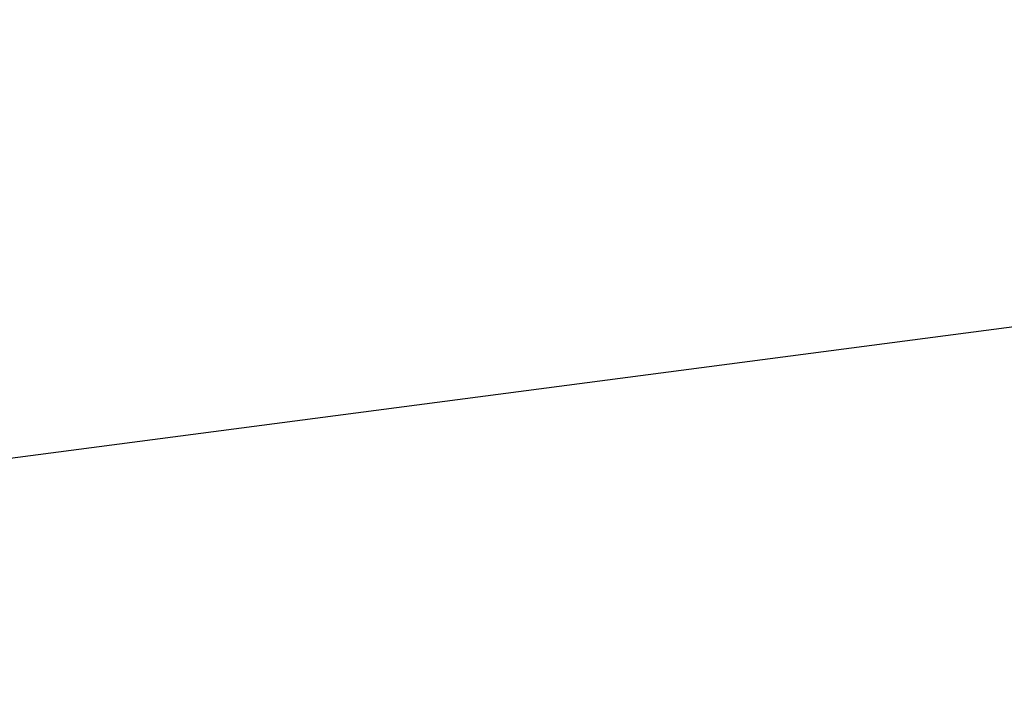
# Model space of a CAD drawing. Extents: x 0 to 363660, y 0 to 4201329.
# Tile 134 of 256: x 360214.8226 to 360214.8875, y 4200495.6146 to 4200495.6587. Entities that reach past the tile are written whole.
import ezdxf

# ---------------------------------------------------------------- set-up
doc = ezdxf.new("R2010")
doc.units = 0
doc.header["$LTSCALE"] = 0.5
doc.header["$MEASUREMENT"] = 0
doc.layers.add('(032) Горизонтали утолщенные', color=32, linetype='Continuous', lineweight=30)

# ---------------------------------------------------------------- blocks, each defined once
blk = doc.blocks.new('gergrgrre')
at = {"layer": '(032) Горизонтали утолщенные', "color": 32}
blk.add_polyline3d([(360221.745167, 4200495.461406, 546), (360220.39, 4200495.589996, 546), (360218.98, 4200495.690002, 546), (360217.57, 4200495.739998, 546), (360216.2, 4200495.730003, 546), (360214.9, 4200495.639999, 546), (360213.68, 4200495.480003, 546), (360212.51, 4200495.25, 546), (360211.4, 4200494.949997, 546), (360210.33, 4200494.580002, 546), (360209.3, 4200494.139999, 546), (360208.29, 4200493.629997, 546), (360207.29, 4200493.059998, 546), (360206.32, 4200492.410004, 546), (360205.37, 4200491.68, 546), (360204.44, 4200490.860001, 546)], dxfattribs=at)
blk.add_polyline3d([(360221.745167, 4200495.461406, 546), (360220.39, 4200495.589996, 546), (360218.98, 4200495.690002, 546), (360217.57, 4200495.739998, 546), (360216.2, 4200495.730003, 546), (360214.9, 4200495.639999, 546), (360213.68, 4200495.480003, 546), (360212.51, 4200495.25, 546), (360211.4, 4200494.949997, 546), (360210.33, 4200494.580002, 546), (360209.3, 4200494.139999, 546), (360208.29, 4200493.629997, 546), (360207.29, 4200493.059998, 546), (360206.32, 4200492.410004, 546), (360205.37, 4200491.68, 546), (360204.44, 4200490.860001, 546)], dxfattribs=at)
blk.add_polyline3d([(360221.745167, 4200495.461406, 546), (360220.39, 4200495.589996, 546), (360218.98, 4200495.690002, 546), (360217.57, 4200495.739998, 546), (360216.2, 4200495.730003, 546), (360214.9, 4200495.639999, 546), (360213.68, 4200495.480003, 546), (360212.51, 4200495.25, 546), (360211.4, 4200494.949997, 546), (360210.33, 4200494.580002, 546), (360209.3, 4200494.139999, 546), (360208.29, 4200493.629997, 546), (360207.29, 4200493.059998, 546), (360206.32, 4200492.410004, 546), (360205.37, 4200491.68, 546), (360204.44, 4200490.860001, 546)], dxfattribs=at)
blk.add_polyline3d([(360221.745167, 4200495.461406, 546), (360220.39, 4200495.589996, 546), (360218.98, 4200495.690002, 546), (360217.57, 4200495.739998, 546), (360216.2, 4200495.730003, 546), (360214.9, 4200495.639999, 546), (360213.68, 4200495.480003, 546), (360212.51, 4200495.25, 546), (360211.4, 4200494.949997, 546), (360210.33, 4200494.580002, 546), (360209.3, 4200494.139999, 546), (360208.29, 4200493.629997, 546), (360207.29, 4200493.059998, 546), (360206.32, 4200492.410004, 546), (360205.37, 4200491.68, 546), (360204.44, 4200490.860001, 546)], dxfattribs=at)
blk.add_polyline3d([(360221.745167, 4200495.461406, 546), (360220.39, 4200495.589996, 546), (360218.98, 4200495.690002, 546), (360217.57, 4200495.739998, 546), (360216.2, 4200495.730003, 546), (360214.9, 4200495.639999, 546), (360213.68, 4200495.480003, 546), (360212.51, 4200495.25, 546), (360211.4, 4200494.949997, 546), (360210.33, 4200494.580002, 546), (360209.3, 4200494.139999, 546), (360208.29, 4200493.629997, 546), (360207.29, 4200493.059998, 546), (360206.32, 4200492.410004, 546), (360205.37, 4200491.68, 546), (360204.44, 4200490.860001, 546)], dxfattribs=at)
blk.add_polyline3d([(360221.745167, 4200495.461406, 546), (360220.39, 4200495.589996, 546), (360218.98, 4200495.690002, 546), (360217.57, 4200495.739998, 546), (360216.2, 4200495.730003, 546), (360214.9, 4200495.639999, 546), (360213.68, 4200495.480003, 546), (360212.51, 4200495.25, 546), (360211.4, 4200494.949997, 546), (360210.33, 4200494.580002, 546), (360209.3, 4200494.139999, 546), (360208.29, 4200493.629997, 546), (360207.29, 4200493.059998, 546), (360206.32, 4200492.410004, 546), (360205.37, 4200491.68, 546), (360204.44, 4200490.860001, 546)], dxfattribs=at)
blk.add_polyline3d([(360221.745167, 4200495.461406, 546), (360220.39, 4200495.589996, 546), (360218.98, 4200495.690002, 546), (360217.57, 4200495.739998, 546), (360216.2, 4200495.730003, 546), (360214.9, 4200495.639999, 546), (360213.68, 4200495.480003, 546), (360212.51, 4200495.25, 546), (360211.4, 4200494.949997, 546), (360210.33, 4200494.580002, 546), (360209.3, 4200494.139999, 546), (360208.29, 4200493.629997, 546), (360207.29, 4200493.059998, 546), (360206.32, 4200492.410004, 546), (360205.37, 4200491.68, 546), (360204.44, 4200490.860001, 546)], dxfattribs=at)
blk.add_polyline3d([(360221.745167, 4200495.461406, 546), (360220.39, 4200495.589996, 546), (360218.98, 4200495.690002, 546), (360217.57, 4200495.739998, 546), (360216.2, 4200495.730003, 546), (360214.9, 4200495.639999, 546), (360213.68, 4200495.480003, 546), (360212.51, 4200495.25, 546), (360211.4, 4200494.949997, 546), (360210.33, 4200494.580002, 546), (360209.3, 4200494.139999, 546), (360208.29, 4200493.629997, 546), (360207.29, 4200493.059998, 546), (360206.32, 4200492.410004, 546), (360205.37, 4200491.68, 546), (360204.44, 4200490.860001, 546)], dxfattribs=at)
blk.add_polyline3d([(360221.745167, 4200495.461406, 546), (360220.39, 4200495.589996, 546), (360218.98, 4200495.690002, 546), (360217.57, 4200495.739998, 546), (360216.2, 4200495.730003, 546), (360214.9, 4200495.639999, 546), (360213.68, 4200495.480003, 546), (360212.51, 4200495.25, 546), (360211.4, 4200494.949997, 546), (360210.33, 4200494.580002, 546), (360209.3, 4200494.139999, 546), (360208.29, 4200493.629997, 546), (360207.29, 4200493.059998, 546), (360206.32, 4200492.410004, 546), (360205.37, 4200491.68, 546), (360204.44, 4200490.860001, 546)], dxfattribs=at)
blk.add_polyline3d([(360221.745167, 4200495.461406, 546), (360220.39, 4200495.589996, 546), (360218.98, 4200495.690002, 546), (360217.57, 4200495.739998, 546), (360216.2, 4200495.730003, 546), (360214.9, 4200495.639999, 546), (360213.68, 4200495.480003, 546), (360212.51, 4200495.25, 546), (360211.4, 4200494.949997, 546), (360210.33, 4200494.580002, 546), (360209.3, 4200494.139999, 546), (360208.29, 4200493.629997, 546), (360207.29, 4200493.059998, 546), (360206.32, 4200492.410004, 546), (360205.37, 4200491.68, 546), (360204.44, 4200490.860001, 546)], dxfattribs=at)
blk.add_polyline3d([(360221.745167, 4200495.461406, 546), (360220.39, 4200495.589996, 546), (360218.98, 4200495.690002, 546), (360217.57, 4200495.739998, 546), (360216.2, 4200495.730003, 546), (360214.9, 4200495.639999, 546), (360213.68, 4200495.480003, 546), (360212.51, 4200495.25, 546), (360211.4, 4200494.949997, 546), (360210.33, 4200494.580002, 546), (360209.3, 4200494.139999, 546), (360208.29, 4200493.629997, 546), (360207.29, 4200493.059998, 546), (360206.32, 4200492.410004, 546), (360205.37, 4200491.68, 546), (360204.44, 4200490.860001, 546)], dxfattribs=at)
blk.add_polyline3d([(360221.745167, 4200495.461406, 546), (360220.39, 4200495.589996, 546), (360218.98, 4200495.690002, 546), (360217.57, 4200495.739998, 546), (360216.2, 4200495.730003, 546), (360214.9, 4200495.639999, 546), (360213.68, 4200495.480003, 546), (360212.51, 4200495.25, 546), (360211.4, 4200494.949997, 546), (360210.33, 4200494.580002, 546), (360209.3, 4200494.139999, 546), (360208.29, 4200493.629997, 546), (360207.29, 4200493.059998, 546), (360206.32, 4200492.410004, 546), (360205.37, 4200491.68, 546), (360204.44, 4200490.860001, 546)], dxfattribs=at)
blk.add_polyline3d([(360221.745167, 4200495.461406, 546), (360220.39, 4200495.589996, 546), (360218.98, 4200495.690002, 546), (360217.57, 4200495.739998, 546), (360216.2, 4200495.730003, 546), (360214.9, 4200495.639999, 546), (360213.68, 4200495.480003, 546), (360212.51, 4200495.25, 546), (360211.4, 4200494.949997, 546), (360210.33, 4200494.580002, 546), (360209.3, 4200494.139999, 546), (360208.29, 4200493.629997, 546), (360207.29, 4200493.059998, 546), (360206.32, 4200492.410004, 546), (360205.37, 4200491.68, 546), (360204.44, 4200490.860001, 546)], dxfattribs=at)
blk.add_polyline3d([(360221.745167, 4200495.461406, 546), (360220.39, 4200495.589996, 546), (360218.98, 4200495.690002, 546), (360217.57, 4200495.739998, 546), (360216.2, 4200495.730003, 546), (360214.9, 4200495.639999, 546), (360213.68, 4200495.480003, 546), (360212.51, 4200495.25, 546), (360211.4, 4200494.949997, 546), (360210.33, 4200494.580002, 546), (360209.3, 4200494.139999, 546), (360208.29, 4200493.629997, 546), (360207.29, 4200493.059998, 546), (360206.32, 4200492.410004, 546), (360205.37, 4200491.68, 546), (360204.44, 4200490.860001, 546)], dxfattribs=at)
blk.add_polyline3d([(360221.745167, 4200495.461406, 546), (360220.39, 4200495.589996, 546), (360218.98, 4200495.690002, 546), (360217.57, 4200495.739998, 546), (360216.2, 4200495.730003, 546), (360214.9, 4200495.639999, 546), (360213.68, 4200495.480003, 546), (360212.51, 4200495.25, 546), (360211.4, 4200494.949997, 546), (360210.33, 4200494.580002, 546), (360209.3, 4200494.139999, 546), (360208.29, 4200493.629997, 546), (360207.29, 4200493.059998, 546), (360206.32, 4200492.410004, 546), (360205.37, 4200491.68, 546), (360204.44, 4200490.860001, 546)], dxfattribs=at)
blk.add_polyline3d([(360221.745167, 4200495.461406, 546), (360220.39, 4200495.589996, 546), (360218.98, 4200495.690002, 546), (360217.57, 4200495.739998, 546), (360216.2, 4200495.730003, 546), (360214.9, 4200495.639999, 546), (360213.68, 4200495.480003, 546), (360212.51, 4200495.25, 546), (360211.4, 4200494.949997, 546), (360210.33, 4200494.580002, 546), (360209.3, 4200494.139999, 546), (360208.29, 4200493.629997, 546), (360207.29, 4200493.059998, 546), (360206.32, 4200492.410004, 546), (360205.37, 4200491.68, 546), (360204.44, 4200490.860001, 546)], dxfattribs=at)
blk.add_polyline3d([(360221.745167, 4200495.461406, 546), (360220.39, 4200495.589996, 546), (360218.98, 4200495.690002, 546), (360217.57, 4200495.739998, 546), (360216.2, 4200495.730003, 546), (360214.9, 4200495.639999, 546), (360213.68, 4200495.480003, 546), (360212.51, 4200495.25, 546), (360211.4, 4200494.949997, 546), (360210.33, 4200494.580002, 546), (360209.3, 4200494.139999, 546), (360208.29, 4200493.629997, 546), (360207.29, 4200493.059998, 546), (360206.32, 4200492.410004, 546), (360205.37, 4200491.68, 546), (360204.44, 4200490.860001, 546)], dxfattribs=at)
blk.add_polyline3d([(360221.745167, 4200495.461406, 546), (360220.39, 4200495.589996, 546), (360218.98, 4200495.690002, 546), (360217.57, 4200495.739998, 546), (360216.2, 4200495.730003, 546), (360214.9, 4200495.639999, 546), (360213.68, 4200495.480003, 546), (360212.51, 4200495.25, 546), (360211.4, 4200494.949997, 546), (360210.33, 4200494.580002, 546), (360209.3, 4200494.139999, 546), (360208.29, 4200493.629997, 546), (360207.29, 4200493.059998, 546), (360206.32, 4200492.410004, 546), (360205.37, 4200491.68, 546), (360204.44, 4200490.860001, 546)], dxfattribs=at)
blk.add_polyline3d([(360221.745167, 4200495.461406, 546), (360220.39, 4200495.589996, 546), (360218.98, 4200495.690002, 546), (360217.57, 4200495.739998, 546), (360216.2, 4200495.730003, 546), (360214.9, 4200495.639999, 546), (360213.68, 4200495.480003, 546), (360212.51, 4200495.25, 546), (360211.4, 4200494.949997, 546), (360210.33, 4200494.580002, 546), (360209.3, 4200494.139999, 546), (360208.29, 4200493.629997, 546), (360207.29, 4200493.059998, 546), (360206.32, 4200492.410004, 546), (360205.37, 4200491.68, 546), (360204.44, 4200490.860001, 546)], dxfattribs=at)
blk.add_polyline3d([(360221.745167, 4200495.461406, 546), (360220.39, 4200495.589996, 546), (360218.98, 4200495.690002, 546), (360217.57, 4200495.739998, 546), (360216.2, 4200495.730003, 546), (360214.9, 4200495.639999, 546), (360213.68, 4200495.480003, 546), (360212.51, 4200495.25, 546), (360211.4, 4200494.949997, 546), (360210.33, 4200494.580002, 546), (360209.3, 4200494.139999, 546), (360208.29, 4200493.629997, 546), (360207.29, 4200493.059998, 546), (360206.32, 4200492.410004, 546), (360205.37, 4200491.68, 546), (360204.44, 4200490.860001, 546)], dxfattribs=at)
blk.add_polyline3d([(360221.745167, 4200495.461406, 546), (360220.39, 4200495.589996, 546), (360218.98, 4200495.690002, 546), (360217.57, 4200495.739998, 546), (360216.2, 4200495.730003, 546), (360214.9, 4200495.639999, 546), (360213.68, 4200495.480003, 546), (360212.51, 4200495.25, 546), (360211.4, 4200494.949997, 546), (360210.33, 4200494.580002, 546), (360209.3, 4200494.139999, 546), (360208.29, 4200493.629997, 546), (360207.29, 4200493.059998, 546), (360206.32, 4200492.410004, 546), (360205.37, 4200491.68, 546), (360204.44, 4200490.860001, 546)], dxfattribs=at)
blk.add_polyline3d([(360221.745167, 4200495.461406, 546), (360220.39, 4200495.589996, 546), (360218.98, 4200495.690002, 546), (360217.57, 4200495.739998, 546), (360216.2, 4200495.730003, 546), (360214.9, 4200495.639999, 546), (360213.68, 4200495.480003, 546), (360212.51, 4200495.25, 546), (360211.4, 4200494.949997, 546), (360210.33, 4200494.580002, 546), (360209.3, 4200494.139999, 546), (360208.29, 4200493.629997, 546), (360207.29, 4200493.059998, 546), (360206.32, 4200492.410004, 546), (360205.37, 4200491.68, 546), (360204.44, 4200490.860001, 546)], dxfattribs=at)
blk.add_polyline3d([(360221.745167, 4200495.461406, 546), (360220.39, 4200495.589996, 546), (360218.98, 4200495.690002, 546), (360217.57, 4200495.739998, 546), (360216.2, 4200495.730003, 546), (360214.9, 4200495.639999, 546), (360213.68, 4200495.480003, 546), (360212.51, 4200495.25, 546), (360211.4, 4200494.949997, 546), (360210.33, 4200494.580002, 546), (360209.3, 4200494.139999, 546), (360208.29, 4200493.629997, 546), (360207.29, 4200493.059998, 546), (360206.32, 4200492.410004, 546), (360205.37, 4200491.68, 546), (360204.44, 4200490.860001, 546)], dxfattribs=at)
blk.add_polyline3d([(360221.745167, 4200495.461406, 546), (360220.39, 4200495.589996, 546), (360218.98, 4200495.690002, 546), (360217.57, 4200495.739998, 546), (360216.2, 4200495.730003, 546), (360214.9, 4200495.639999, 546), (360213.68, 4200495.480003, 546), (360212.51, 4200495.25, 546), (360211.4, 4200494.949997, 546), (360210.33, 4200494.580002, 546), (360209.3, 4200494.139999, 546), (360208.29, 4200493.629997, 546), (360207.29, 4200493.059998, 546), (360206.32, 4200492.410004, 546), (360205.37, 4200491.68, 546), (360204.44, 4200490.860001, 546)], dxfattribs=at)
blk.add_polyline3d([(360221.745167, 4200495.461406, 546), (360220.39, 4200495.589996, 546), (360218.98, 4200495.690002, 546), (360217.57, 4200495.739998, 546), (360216.2, 4200495.730003, 546), (360214.9, 4200495.639999, 546), (360213.68, 4200495.480003, 546), (360212.51, 4200495.25, 546), (360211.4, 4200494.949997, 546), (360210.33, 4200494.580002, 546), (360209.3, 4200494.139999, 546), (360208.29, 4200493.629997, 546), (360207.29, 4200493.059998, 546), (360206.32, 4200492.410004, 546), (360205.37, 4200491.68, 546), (360204.44, 4200490.860001, 546)], dxfattribs=at)
blk.add_polyline3d([(360221.745167, 4200495.461406, 546), (360220.39, 4200495.589996, 546), (360218.98, 4200495.690002, 546), (360217.57, 4200495.739998, 546), (360216.2, 4200495.730003, 546), (360214.9, 4200495.639999, 546), (360213.68, 4200495.480003, 546), (360212.51, 4200495.25, 546), (360211.4, 4200494.949997, 546), (360210.33, 4200494.580002, 546), (360209.3, 4200494.139999, 546), (360208.29, 4200493.629997, 546), (360207.29, 4200493.059998, 546), (360206.32, 4200492.410004, 546), (360205.37, 4200491.68, 546), (360204.44, 4200490.860001, 546)], dxfattribs=at)
blk.add_polyline3d([(360221.745167, 4200495.461406, 546), (360220.39, 4200495.589996, 546), (360218.98, 4200495.690002, 546), (360217.57, 4200495.739998, 546), (360216.2, 4200495.730003, 546), (360214.9, 4200495.639999, 546), (360213.68, 4200495.480003, 546), (360212.51, 4200495.25, 546), (360211.4, 4200494.949997, 546), (360210.33, 4200494.580002, 546), (360209.3, 4200494.139999, 546), (360208.29, 4200493.629997, 546), (360207.29, 4200493.059998, 546), (360206.32, 4200492.410004, 546), (360205.37, 4200491.68, 546), (360204.44, 4200490.860001, 546)], dxfattribs=at)
blk.add_polyline3d([(360221.745167, 4200495.461406, 546), (360220.39, 4200495.589996, 546), (360218.98, 4200495.690002, 546), (360217.57, 4200495.739998, 546), (360216.2, 4200495.730003, 546), (360214.9, 4200495.639999, 546), (360213.68, 4200495.480003, 546), (360212.51, 4200495.25, 546), (360211.4, 4200494.949997, 546), (360210.33, 4200494.580002, 546), (360209.3, 4200494.139999, 546), (360208.29, 4200493.629997, 546), (360207.29, 4200493.059998, 546), (360206.32, 4200492.410004, 546), (360205.37, 4200491.68, 546), (360204.44, 4200490.860001, 546)], dxfattribs=at)
blk.add_polyline3d([(360221.745167, 4200495.461406, 546), (360220.39, 4200495.589996, 546), (360218.98, 4200495.690002, 546), (360217.57, 4200495.739998, 546), (360216.2, 4200495.730003, 546), (360214.9, 4200495.639999, 546), (360213.68, 4200495.480003, 546), (360212.51, 4200495.25, 546), (360211.4, 4200494.949997, 546), (360210.33, 4200494.580002, 546), (360209.3, 4200494.139999, 546), (360208.29, 4200493.629997, 546), (360207.29, 4200493.059998, 546), (360206.32, 4200492.410004, 546), (360205.37, 4200491.68, 546), (360204.44, 4200490.860001, 546)], dxfattribs=at)
blk.add_polyline3d([(360221.745167, 4200495.461406, 546), (360220.39, 4200495.589996, 546), (360218.98, 4200495.690002, 546), (360217.57, 4200495.739998, 546), (360216.2, 4200495.730003, 546), (360214.9, 4200495.639999, 546), (360213.68, 4200495.480003, 546), (360212.51, 4200495.25, 546), (360211.4, 4200494.949997, 546), (360210.33, 4200494.580002, 546), (360209.3, 4200494.139999, 546), (360208.29, 4200493.629997, 546), (360207.29, 4200493.059998, 546), (360206.32, 4200492.410004, 546), (360205.37, 4200491.68, 546), (360204.44, 4200490.860001, 546)], dxfattribs=at)
blk.add_polyline3d([(360221.745167, 4200495.461406, 546), (360220.39, 4200495.589996, 546), (360218.98, 4200495.690002, 546), (360217.57, 4200495.739998, 546), (360216.2, 4200495.730003, 546), (360214.9, 4200495.639999, 546), (360213.68, 4200495.480003, 546), (360212.51, 4200495.25, 546), (360211.4, 4200494.949997, 546), (360210.33, 4200494.580002, 546), (360209.3, 4200494.139999, 546), (360208.29, 4200493.629997, 546), (360207.29, 4200493.059998, 546), (360206.32, 4200492.410004, 546), (360205.37, 4200491.68, 546), (360204.44, 4200490.860001, 546)], dxfattribs=at)
blk.add_polyline3d([(360221.745167, 4200495.461406, 546), (360220.39, 4200495.589996, 546), (360218.98, 4200495.690002, 546), (360217.57, 4200495.739998, 546), (360216.2, 4200495.730003, 546), (360214.9, 4200495.639999, 546), (360213.68, 4200495.480003, 546), (360212.51, 4200495.25, 546), (360211.4, 4200494.949997, 546), (360210.33, 4200494.580002, 546), (360209.3, 4200494.139999, 546), (360208.29, 4200493.629997, 546), (360207.29, 4200493.059998, 546), (360206.32, 4200492.410004, 546), (360205.37, 4200491.68, 546), (360204.44, 4200490.860001, 546)], dxfattribs=at)
blk.add_polyline3d([(360221.745167, 4200495.461406, 546), (360220.39, 4200495.589996, 546), (360218.98, 4200495.690002, 546), (360217.57, 4200495.739998, 546), (360216.2, 4200495.730003, 546), (360214.9, 4200495.639999, 546), (360213.68, 4200495.480003, 546), (360212.51, 4200495.25, 546), (360211.4, 4200494.949997, 546), (360210.33, 4200494.580002, 546), (360209.3, 4200494.139999, 546), (360208.29, 4200493.629997, 546), (360207.29, 4200493.059998, 546), (360206.32, 4200492.410004, 546), (360205.37, 4200491.68, 546), (360204.44, 4200490.860001, 546)], dxfattribs=at)
blk.add_polyline3d([(360221.745167, 4200495.461406, 546), (360220.39, 4200495.589996, 546), (360218.98, 4200495.690002, 546), (360217.57, 4200495.739998, 546), (360216.2, 4200495.730003, 546), (360214.9, 4200495.639999, 546), (360213.68, 4200495.480003, 546), (360212.51, 4200495.25, 546), (360211.4, 4200494.949997, 546), (360210.33, 4200494.580002, 546), (360209.3, 4200494.139999, 546), (360208.29, 4200493.629997, 546), (360207.29, 4200493.059998, 546), (360206.32, 4200492.410004, 546), (360205.37, 4200491.68, 546), (360204.44, 4200490.860001, 546)], dxfattribs=at)
blk.add_polyline3d([(360221.745167, 4200495.461406, 546), (360220.39, 4200495.589996, 546), (360218.98, 4200495.690002, 546), (360217.57, 4200495.739998, 546), (360216.2, 4200495.730003, 546), (360214.9, 4200495.639999, 546), (360213.68, 4200495.480003, 546), (360212.51, 4200495.25, 546), (360211.4, 4200494.949997, 546), (360210.33, 4200494.580002, 546), (360209.3, 4200494.139999, 546), (360208.29, 4200493.629997, 546), (360207.29, 4200493.059998, 546), (360206.32, 4200492.410004, 546), (360205.37, 4200491.68, 546), (360204.44, 4200490.860001, 546)], dxfattribs=at)
blk.add_polyline3d([(360221.745167, 4200495.461406, 546), (360220.39, 4200495.589996, 546), (360218.98, 4200495.690002, 546), (360217.57, 4200495.739998, 546), (360216.2, 4200495.730003, 546), (360214.9, 4200495.639999, 546), (360213.68, 4200495.480003, 546), (360212.51, 4200495.25, 546), (360211.4, 4200494.949997, 546), (360210.33, 4200494.580002, 546), (360209.3, 4200494.139999, 546), (360208.29, 4200493.629997, 546), (360207.29, 4200493.059998, 546), (360206.32, 4200492.410004, 546), (360205.37, 4200491.68, 546), (360204.44, 4200490.860001, 546)], dxfattribs=at)
blk.add_polyline3d([(360221.745167, 4200495.461406, 546), (360220.39, 4200495.589996, 546), (360218.98, 4200495.690002, 546), (360217.57, 4200495.739998, 546), (360216.2, 4200495.730003, 546), (360214.9, 4200495.639999, 546), (360213.68, 4200495.480003, 546), (360212.51, 4200495.25, 546), (360211.4, 4200494.949997, 546), (360210.33, 4200494.580002, 546), (360209.3, 4200494.139999, 546), (360208.29, 4200493.629997, 546), (360207.29, 4200493.059998, 546), (360206.32, 4200492.410004, 546), (360205.37, 4200491.68, 546), (360204.44, 4200490.860001, 546)], dxfattribs=at)
blk.add_polyline3d([(360221.745167, 4200495.461406, 546), (360220.39, 4200495.589996, 546), (360218.98, 4200495.690002, 546), (360217.57, 4200495.739998, 546), (360216.2, 4200495.730003, 546), (360214.9, 4200495.639999, 546), (360213.68, 4200495.480003, 546), (360212.51, 4200495.25, 546), (360211.4, 4200494.949997, 546), (360210.33, 4200494.580002, 546), (360209.3, 4200494.139999, 546), (360208.29, 4200493.629997, 546), (360207.29, 4200493.059998, 546), (360206.32, 4200492.410004, 546), (360205.37, 4200491.68, 546), (360204.44, 4200490.860001, 546)], dxfattribs=at)
blk.add_polyline3d([(360221.745167, 4200495.461406, 546), (360220.39, 4200495.589996, 546), (360218.98, 4200495.690002, 546), (360217.57, 4200495.739998, 546), (360216.2, 4200495.730003, 546), (360214.9, 4200495.639999, 546), (360213.68, 4200495.480003, 546), (360212.51, 4200495.25, 546), (360211.4, 4200494.949997, 546), (360210.33, 4200494.580002, 546), (360209.3, 4200494.139999, 546), (360208.29, 4200493.629997, 546), (360207.29, 4200493.059998, 546), (360206.32, 4200492.410004, 546), (360205.37, 4200491.68, 546), (360204.44, 4200490.860001, 546)], dxfattribs=at)
blk.add_polyline3d([(360221.745167, 4200495.461406, 546), (360220.39, 4200495.589996, 546), (360218.98, 4200495.690002, 546), (360217.57, 4200495.739998, 546), (360216.2, 4200495.730003, 546), (360214.9, 4200495.639999, 546), (360213.68, 4200495.480003, 546), (360212.51, 4200495.25, 546), (360211.4, 4200494.949997, 546), (360210.33, 4200494.580002, 546), (360209.3, 4200494.139999, 546), (360208.29, 4200493.629997, 546), (360207.29, 4200493.059998, 546), (360206.32, 4200492.410004, 546), (360205.37, 4200491.68, 546), (360204.44, 4200490.860001, 546)], dxfattribs=at)
blk.add_polyline3d([(360221.745167, 4200495.461406, 546), (360220.39, 4200495.589996, 546), (360218.98, 4200495.690002, 546), (360217.57, 4200495.739998, 546), (360216.2, 4200495.730003, 546), (360214.9, 4200495.639999, 546), (360213.68, 4200495.480003, 546), (360212.51, 4200495.25, 546), (360211.4, 4200494.949997, 546), (360210.33, 4200494.580002, 546), (360209.3, 4200494.139999, 546), (360208.29, 4200493.629997, 546), (360207.29, 4200493.059998, 546), (360206.32, 4200492.410004, 546), (360205.37, 4200491.68, 546), (360204.44, 4200490.860001, 546)], dxfattribs=at)
blk.add_polyline3d([(360221.745167, 4200495.461406, 546), (360220.39, 4200495.589996, 546), (360218.98, 4200495.690002, 546), (360217.57, 4200495.739998, 546), (360216.2, 4200495.730003, 546), (360214.9, 4200495.639999, 546), (360213.68, 4200495.480003, 546), (360212.51, 4200495.25, 546), (360211.4, 4200494.949997, 546), (360210.33, 4200494.580002, 546), (360209.3, 4200494.139999, 546), (360208.29, 4200493.629997, 546), (360207.29, 4200493.059998, 546), (360206.32, 4200492.410004, 546), (360205.37, 4200491.68, 546), (360204.44, 4200490.860001, 546)], dxfattribs=at)
blk.add_polyline3d([(360221.745167, 4200495.461406, 546), (360220.39, 4200495.589996, 546), (360218.98, 4200495.690002, 546), (360217.57, 4200495.739998, 546), (360216.2, 4200495.730003, 546), (360214.9, 4200495.639999, 546), (360213.68, 4200495.480003, 546), (360212.51, 4200495.25, 546), (360211.4, 4200494.949997, 546), (360210.33, 4200494.580002, 546), (360209.3, 4200494.139999, 546), (360208.29, 4200493.629997, 546), (360207.29, 4200493.059998, 546), (360206.32, 4200492.410004, 546), (360205.37, 4200491.68, 546), (360204.44, 4200490.860001, 546)], dxfattribs=at)
blk.add_polyline3d([(360221.745167, 4200495.461406, 546), (360220.39, 4200495.589996, 546), (360218.98, 4200495.690002, 546), (360217.57, 4200495.739998, 546), (360216.2, 4200495.730003, 546), (360214.9, 4200495.639999, 546), (360213.68, 4200495.480003, 546), (360212.51, 4200495.25, 546), (360211.4, 4200494.949997, 546), (360210.33, 4200494.580002, 546), (360209.3, 4200494.139999, 546), (360208.29, 4200493.629997, 546), (360207.29, 4200493.059998, 546), (360206.32, 4200492.410004, 546), (360205.37, 4200491.68, 546), (360204.44, 4200490.860001, 546)], dxfattribs=at)
blk.add_polyline3d([(360221.745167, 4200495.461406, 546), (360220.39, 4200495.589996, 546), (360218.98, 4200495.690002, 546), (360217.57, 4200495.739998, 546), (360216.2, 4200495.730003, 546), (360214.9, 4200495.639999, 546), (360213.68, 4200495.480003, 546), (360212.51, 4200495.25, 546), (360211.4, 4200494.949997, 546), (360210.33, 4200494.580002, 546), (360209.3, 4200494.139999, 546), (360208.29, 4200493.629997, 546), (360207.29, 4200493.059998, 546), (360206.32, 4200492.410004, 546), (360205.37, 4200491.68, 546), (360204.44, 4200490.860001, 546)], dxfattribs=at)
blk.add_polyline3d([(360221.745167, 4200495.461406, 546), (360220.39, 4200495.589996, 546), (360218.98, 4200495.690002, 546), (360217.57, 4200495.739998, 546), (360216.2, 4200495.730003, 546), (360214.9, 4200495.639999, 546), (360213.68, 4200495.480003, 546), (360212.51, 4200495.25, 546), (360211.4, 4200494.949997, 546), (360210.33, 4200494.580002, 546), (360209.3, 4200494.139999, 546), (360208.29, 4200493.629997, 546), (360207.29, 4200493.059998, 546), (360206.32, 4200492.410004, 546), (360205.37, 4200491.68, 546), (360204.44, 4200490.860001, 546)], dxfattribs=at)
blk.add_polyline3d([(360221.745167, 4200495.461406, 546), (360220.39, 4200495.589996, 546), (360218.98, 4200495.690002, 546), (360217.57, 4200495.739998, 546), (360216.2, 4200495.730003, 546), (360214.9, 4200495.639999, 546), (360213.68, 4200495.480003, 546), (360212.51, 4200495.25, 546), (360211.4, 4200494.949997, 546), (360210.33, 4200494.580002, 546), (360209.3, 4200494.139999, 546), (360208.29, 4200493.629997, 546), (360207.29, 4200493.059998, 546), (360206.32, 4200492.410004, 546), (360205.37, 4200491.68, 546), (360204.44, 4200490.860001, 546)], dxfattribs=at)
blk.add_polyline3d([(360221.745167, 4200495.461406, 546), (360220.39, 4200495.589996, 546), (360218.98, 4200495.690002, 546), (360217.57, 4200495.739998, 546), (360216.2, 4200495.730003, 546), (360214.9, 4200495.639999, 546), (360213.68, 4200495.480003, 546), (360212.51, 4200495.25, 546), (360211.4, 4200494.949997, 546), (360210.33, 4200494.580002, 546), (360209.3, 4200494.139999, 546), (360208.29, 4200493.629997, 546), (360207.29, 4200493.059998, 546), (360206.32, 4200492.410004, 546), (360205.37, 4200491.68, 546), (360204.44, 4200490.860001, 546)], dxfattribs=at)
blk.add_polyline3d([(360221.745167, 4200495.461406, 546), (360220.39, 4200495.589996, 546), (360218.98, 4200495.690002, 546), (360217.57, 4200495.739998, 546), (360216.2, 4200495.730003, 546), (360214.9, 4200495.639999, 546), (360213.68, 4200495.480003, 546), (360212.51, 4200495.25, 546), (360211.4, 4200494.949997, 546), (360210.33, 4200494.580002, 546), (360209.3, 4200494.139999, 546), (360208.29, 4200493.629997, 546), (360207.29, 4200493.059998, 546), (360206.32, 4200492.410004, 546), (360205.37, 4200491.68, 546), (360204.44, 4200490.860001, 546)], dxfattribs=at)
blk.add_polyline3d([(360221.745167, 4200495.461406, 546), (360220.39, 4200495.589996, 546), (360218.98, 4200495.690002, 546), (360217.57, 4200495.739998, 546), (360216.2, 4200495.730003, 546), (360214.9, 4200495.639999, 546), (360213.68, 4200495.480003, 546), (360212.51, 4200495.25, 546), (360211.4, 4200494.949997, 546), (360210.33, 4200494.580002, 546), (360209.3, 4200494.139999, 546), (360208.29, 4200493.629997, 546), (360207.29, 4200493.059998, 546), (360206.32, 4200492.410004, 546), (360205.37, 4200491.68, 546), (360204.44, 4200490.860001, 546)], dxfattribs=at)
blk.add_polyline3d([(360221.745167, 4200495.461406, 546), (360220.39, 4200495.589996, 546), (360218.98, 4200495.690002, 546), (360217.57, 4200495.739998, 546), (360216.2, 4200495.730003, 546), (360214.9, 4200495.639999, 546), (360213.68, 4200495.480003, 546), (360212.51, 4200495.25, 546), (360211.4, 4200494.949997, 546), (360210.33, 4200494.580002, 546), (360209.3, 4200494.139999, 546), (360208.29, 4200493.629997, 546), (360207.29, 4200493.059998, 546), (360206.32, 4200492.410004, 546), (360205.37, 4200491.68, 546), (360204.44, 4200490.860001, 546)], dxfattribs=at)
blk.add_polyline3d([(360221.745167, 4200495.461406, 546), (360220.39, 4200495.589996, 546), (360218.98, 4200495.690002, 546), (360217.57, 4200495.739998, 546), (360216.2, 4200495.730003, 546), (360214.9, 4200495.639999, 546), (360213.68, 4200495.480003, 546), (360212.51, 4200495.25, 546), (360211.4, 4200494.949997, 546), (360210.33, 4200494.580002, 546), (360209.3, 4200494.139999, 546), (360208.29, 4200493.629997, 546), (360207.29, 4200493.059998, 546), (360206.32, 4200492.410004, 546), (360205.37, 4200491.68, 546), (360204.44, 4200490.860001, 546)], dxfattribs=at)
blk.add_polyline3d([(360221.745167, 4200495.461406, 546), (360220.39, 4200495.589996, 546), (360218.98, 4200495.690002, 546), (360217.57, 4200495.739998, 546), (360216.2, 4200495.730003, 546), (360214.9, 4200495.639999, 546), (360213.68, 4200495.480003, 546), (360212.51, 4200495.25, 546), (360211.4, 4200494.949997, 546), (360210.33, 4200494.580002, 546), (360209.3, 4200494.139999, 546), (360208.29, 4200493.629997, 546), (360207.29, 4200493.059998, 546), (360206.32, 4200492.410004, 546), (360205.37, 4200491.68, 546), (360204.44, 4200490.860001, 546)], dxfattribs=at)
blk.add_polyline3d([(360221.745167, 4200495.461406, 546), (360220.39, 4200495.589996, 546), (360218.98, 4200495.690002, 546), (360217.57, 4200495.739998, 546), (360216.2, 4200495.730003, 546), (360214.9, 4200495.639999, 546), (360213.68, 4200495.480003, 546), (360212.51, 4200495.25, 546), (360211.4, 4200494.949997, 546), (360210.33, 4200494.580002, 546), (360209.3, 4200494.139999, 546), (360208.29, 4200493.629997, 546), (360207.29, 4200493.059998, 546), (360206.32, 4200492.410004, 546), (360205.37, 4200491.68, 546), (360204.44, 4200490.860001, 546)], dxfattribs=at)
blk.add_polyline3d([(360221.745167, 4200495.461406, 546), (360220.39, 4200495.589996, 546), (360218.98, 4200495.690002, 546), (360217.57, 4200495.739998, 546), (360216.2, 4200495.730003, 546), (360214.9, 4200495.639999, 546), (360213.68, 4200495.480003, 546), (360212.51, 4200495.25, 546), (360211.4, 4200494.949997, 546), (360210.33, 4200494.580002, 546), (360209.3, 4200494.139999, 546), (360208.29, 4200493.629997, 546), (360207.29, 4200493.059998, 546), (360206.32, 4200492.410004, 546), (360205.37, 4200491.68, 546), (360204.44, 4200490.860001, 546)], dxfattribs=at)
blk.add_polyline3d([(360221.745167, 4200495.461406, 546), (360220.39, 4200495.589996, 546), (360218.98, 4200495.690002, 546), (360217.57, 4200495.739998, 546), (360216.2, 4200495.730003, 546), (360214.9, 4200495.639999, 546), (360213.68, 4200495.480003, 546), (360212.51, 4200495.25, 546), (360211.4, 4200494.949997, 546), (360210.33, 4200494.580002, 546), (360209.3, 4200494.139999, 546), (360208.29, 4200493.629997, 546), (360207.29, 4200493.059998, 546), (360206.32, 4200492.410004, 546), (360205.37, 4200491.68, 546), (360204.44, 4200490.860001, 546)], dxfattribs=at)
blk.add_polyline3d([(360221.745167, 4200495.461406, 546), (360220.39, 4200495.589996, 546), (360218.98, 4200495.690002, 546), (360217.57, 4200495.739998, 546), (360216.2, 4200495.730003, 546), (360214.9, 4200495.639999, 546), (360213.68, 4200495.480003, 546), (360212.51, 4200495.25, 546), (360211.4, 4200494.949997, 546), (360210.33, 4200494.580002, 546), (360209.3, 4200494.139999, 546), (360208.29, 4200493.629997, 546), (360207.29, 4200493.059998, 546), (360206.32, 4200492.410004, 546), (360205.37, 4200491.68, 546), (360204.44, 4200490.860001, 546)], dxfattribs=at)
blk.add_polyline3d([(360221.745167, 4200495.461406, 546), (360220.39, 4200495.589996, 546), (360218.98, 4200495.690002, 546), (360217.57, 4200495.739998, 546), (360216.2, 4200495.730003, 546), (360214.9, 4200495.639999, 546), (360213.68, 4200495.480003, 546), (360212.51, 4200495.25, 546), (360211.4, 4200494.949997, 546), (360210.33, 4200494.580002, 546), (360209.3, 4200494.139999, 546), (360208.29, 4200493.629997, 546), (360207.29, 4200493.059998, 546), (360206.32, 4200492.410004, 546), (360205.37, 4200491.68, 546), (360204.44, 4200490.860001, 546)], dxfattribs=at)
blk.add_polyline3d([(360221.745167, 4200495.461406, 546), (360220.39, 4200495.589996, 546), (360218.98, 4200495.690002, 546), (360217.57, 4200495.739998, 546), (360216.2, 4200495.730003, 546), (360214.9, 4200495.639999, 546), (360213.68, 4200495.480003, 546), (360212.51, 4200495.25, 546), (360211.4, 4200494.949997, 546), (360210.33, 4200494.580002, 546), (360209.3, 4200494.139999, 546), (360208.29, 4200493.629997, 546), (360207.29, 4200493.059998, 546), (360206.32, 4200492.410004, 546), (360205.37, 4200491.68, 546), (360204.44, 4200490.860001, 546)], dxfattribs=at)
blk.add_polyline3d([(360221.745167, 4200495.461406, 546), (360220.39, 4200495.589996, 546), (360218.98, 4200495.690002, 546), (360217.57, 4200495.739998, 546), (360216.2, 4200495.730003, 546), (360214.9, 4200495.639999, 546), (360213.68, 4200495.480003, 546), (360212.51, 4200495.25, 546), (360211.4, 4200494.949997, 546), (360210.33, 4200494.580002, 546), (360209.3, 4200494.139999, 546), (360208.29, 4200493.629997, 546), (360207.29, 4200493.059998, 546), (360206.32, 4200492.410004, 546), (360205.37, 4200491.68, 546), (360204.44, 4200490.860001, 546)], dxfattribs=at)
blk.add_polyline3d([(360221.745167, 4200495.461406, 546), (360220.39, 4200495.589996, 546), (360218.98, 4200495.690002, 546), (360217.57, 4200495.739998, 546), (360216.2, 4200495.730003, 546), (360214.9, 4200495.639999, 546), (360213.68, 4200495.480003, 546), (360212.51, 4200495.25, 546), (360211.4, 4200494.949997, 546), (360210.33, 4200494.580002, 546), (360209.3, 4200494.139999, 546), (360208.29, 4200493.629997, 546), (360207.29, 4200493.059998, 546), (360206.32, 4200492.410004, 546), (360205.37, 4200491.68, 546), (360204.44, 4200490.860001, 546)], dxfattribs=at)
blk.add_polyline3d([(360221.745167, 4200495.461406, 546), (360220.39, 4200495.589996, 546), (360218.98, 4200495.690002, 546), (360217.57, 4200495.739998, 546), (360216.2, 4200495.730003, 546), (360214.9, 4200495.639999, 546), (360213.68, 4200495.480003, 546), (360212.51, 4200495.25, 546), (360211.4, 4200494.949997, 546), (360210.33, 4200494.580002, 546), (360209.3, 4200494.139999, 546), (360208.29, 4200493.629997, 546), (360207.29, 4200493.059998, 546), (360206.32, 4200492.410004, 546), (360205.37, 4200491.68, 546), (360204.44, 4200490.860001, 546)], dxfattribs=at)
blk.add_polyline3d([(360221.745167, 4200495.461406, 546), (360220.39, 4200495.589996, 546), (360218.98, 4200495.690002, 546), (360217.57, 4200495.739998, 546), (360216.2, 4200495.730003, 546), (360214.9, 4200495.639999, 546), (360213.68, 4200495.480003, 546), (360212.51, 4200495.25, 546), (360211.4, 4200494.949997, 546), (360210.33, 4200494.580002, 546), (360209.3, 4200494.139999, 546), (360208.29, 4200493.629997, 546), (360207.29, 4200493.059998, 546), (360206.32, 4200492.410004, 546), (360205.37, 4200491.68, 546), (360204.44, 4200490.860001, 546)], dxfattribs=at)
blk.add_polyline3d([(360221.745167, 4200495.461406, 546), (360220.39, 4200495.589996, 546), (360218.98, 4200495.690002, 546), (360217.57, 4200495.739998, 546), (360216.2, 4200495.730003, 546), (360214.9, 4200495.639999, 546), (360213.68, 4200495.480003, 546), (360212.51, 4200495.25, 546), (360211.4, 4200494.949997, 546), (360210.33, 4200494.580002, 546), (360209.3, 4200494.139999, 546), (360208.29, 4200493.629997, 546), (360207.29, 4200493.059998, 546), (360206.32, 4200492.410004, 546), (360205.37, 4200491.68, 546), (360204.44, 4200490.860001, 546)], dxfattribs=at)
blk.add_polyline3d([(360221.745167, 4200495.461406, 546), (360220.39, 4200495.589996, 546), (360218.98, 4200495.690002, 546), (360217.57, 4200495.739998, 546), (360216.2, 4200495.730003, 546), (360214.9, 4200495.639999, 546), (360213.68, 4200495.480003, 546), (360212.51, 4200495.25, 546), (360211.4, 4200494.949997, 546), (360210.33, 4200494.580002, 546), (360209.3, 4200494.139999, 546), (360208.29, 4200493.629997, 546), (360207.29, 4200493.059998, 546), (360206.32, 4200492.410004, 546), (360205.37, 4200491.68, 546), (360204.44, 4200490.860001, 546)], dxfattribs=at)
blk.add_polyline3d([(360221.745167, 4200495.461406, 546), (360220.39, 4200495.589996, 546), (360218.98, 4200495.690002, 546), (360217.57, 4200495.739998, 546), (360216.2, 4200495.730003, 546), (360214.9, 4200495.639999, 546), (360213.68, 4200495.480003, 546), (360212.51, 4200495.25, 546), (360211.4, 4200494.949997, 546), (360210.33, 4200494.580002, 546), (360209.3, 4200494.139999, 546), (360208.29, 4200493.629997, 546), (360207.29, 4200493.059998, 546), (360206.32, 4200492.410004, 546), (360205.37, 4200491.68, 546), (360204.44, 4200490.860001, 546)], dxfattribs=at)
blk.add_polyline3d([(360221.745167, 4200495.461406, 546), (360220.39, 4200495.589996, 546), (360218.98, 4200495.690002, 546), (360217.57, 4200495.739998, 546), (360216.2, 4200495.730003, 546), (360214.9, 4200495.639999, 546), (360213.68, 4200495.480003, 546), (360212.51, 4200495.25, 546), (360211.4, 4200494.949997, 546), (360210.33, 4200494.580002, 546), (360209.3, 4200494.139999, 546), (360208.29, 4200493.629997, 546), (360207.29, 4200493.059998, 546), (360206.32, 4200492.410004, 546), (360205.37, 4200491.68, 546), (360204.44, 4200490.860001, 546)], dxfattribs=at)
blk.add_polyline3d([(360221.745167, 4200495.461406, 546), (360220.39, 4200495.589996, 546), (360218.98, 4200495.690002, 546), (360217.57, 4200495.739998, 546), (360216.2, 4200495.730003, 546), (360214.9, 4200495.639999, 546), (360213.68, 4200495.480003, 546), (360212.51, 4200495.25, 546), (360211.4, 4200494.949997, 546), (360210.33, 4200494.580002, 546), (360209.3, 4200494.139999, 546), (360208.29, 4200493.629997, 546), (360207.29, 4200493.059998, 546), (360206.32, 4200492.410004, 546), (360205.37, 4200491.68, 546), (360204.44, 4200490.860001, 546)], dxfattribs=at)
blk.add_polyline3d([(360221.745167, 4200495.461406, 546), (360220.39, 4200495.589996, 546), (360218.98, 4200495.690002, 546), (360217.57, 4200495.739998, 546), (360216.2, 4200495.730003, 546), (360214.9, 4200495.639999, 546), (360213.68, 4200495.480003, 546), (360212.51, 4200495.25, 546), (360211.4, 4200494.949997, 546), (360210.33, 4200494.580002, 546), (360209.3, 4200494.139999, 546), (360208.29, 4200493.629997, 546), (360207.29, 4200493.059998, 546), (360206.32, 4200492.410004, 546), (360205.37, 4200491.68, 546), (360204.44, 4200490.860001, 546)], dxfattribs=at)
blk.add_polyline3d([(360221.745167, 4200495.461406, 546), (360220.39, 4200495.589996, 546), (360218.98, 4200495.690002, 546), (360217.57, 4200495.739998, 546), (360216.2, 4200495.730003, 546), (360214.9, 4200495.639999, 546), (360213.68, 4200495.480003, 546), (360212.51, 4200495.25, 546), (360211.4, 4200494.949997, 546), (360210.33, 4200494.580002, 546), (360209.3, 4200494.139999, 546), (360208.29, 4200493.629997, 546), (360207.29, 4200493.059998, 546), (360206.32, 4200492.410004, 546), (360205.37, 4200491.68, 546), (360204.44, 4200490.860001, 546)], dxfattribs=at)
blk.add_polyline3d([(360221.745167, 4200495.461406, 546), (360220.39, 4200495.589996, 546), (360218.98, 4200495.690002, 546), (360217.57, 4200495.739998, 546), (360216.2, 4200495.730003, 546), (360214.9, 4200495.639999, 546), (360213.68, 4200495.480003, 546), (360212.51, 4200495.25, 546), (360211.4, 4200494.949997, 546), (360210.33, 4200494.580002, 546), (360209.3, 4200494.139999, 546), (360208.29, 4200493.629997, 546), (360207.29, 4200493.059998, 546), (360206.32, 4200492.410004, 546), (360205.37, 4200491.68, 546), (360204.44, 4200490.860001, 546)], dxfattribs=at)
blk.add_polyline3d([(360221.745167, 4200495.461406, 546), (360220.39, 4200495.589996, 546), (360218.98, 4200495.690002, 546), (360217.57, 4200495.739998, 546), (360216.2, 4200495.730003, 546), (360214.9, 4200495.639999, 546), (360213.68, 4200495.480003, 546), (360212.51, 4200495.25, 546), (360211.4, 4200494.949997, 546), (360210.33, 4200494.580002, 546), (360209.3, 4200494.139999, 546), (360208.29, 4200493.629997, 546), (360207.29, 4200493.059998, 546), (360206.32, 4200492.410004, 546), (360205.37, 4200491.68, 546), (360204.44, 4200490.860001, 546)], dxfattribs=at)
blk.add_polyline3d([(360221.745167, 4200495.461406, 546), (360220.39, 4200495.589996, 546), (360218.98, 4200495.690002, 546), (360217.57, 4200495.739998, 546), (360216.2, 4200495.730003, 546), (360214.9, 4200495.639999, 546), (360213.68, 4200495.480003, 546), (360212.51, 4200495.25, 546), (360211.4, 4200494.949997, 546), (360210.33, 4200494.580002, 546), (360209.3, 4200494.139999, 546), (360208.29, 4200493.629997, 546), (360207.29, 4200493.059998, 546), (360206.32, 4200492.410004, 546), (360205.37, 4200491.68, 546), (360204.44, 4200490.860001, 546)], dxfattribs=at)
blk.add_polyline3d([(360221.745167, 4200495.461406, 546), (360220.39, 4200495.589996, 546), (360218.98, 4200495.690002, 546), (360217.57, 4200495.739998, 546), (360216.2, 4200495.730003, 546), (360214.9, 4200495.639999, 546), (360213.68, 4200495.480003, 546), (360212.51, 4200495.25, 546), (360211.4, 4200494.949997, 546), (360210.33, 4200494.580002, 546), (360209.3, 4200494.139999, 546), (360208.29, 4200493.629997, 546), (360207.29, 4200493.059998, 546), (360206.32, 4200492.410004, 546), (360205.37, 4200491.68, 546), (360204.44, 4200490.860001, 546)], dxfattribs=at)
blk.add_polyline3d([(360221.745167, 4200495.461406, 546), (360220.39, 4200495.589996, 546), (360218.98, 4200495.690002, 546), (360217.57, 4200495.739998, 546), (360216.2, 4200495.730003, 546), (360214.9, 4200495.639999, 546), (360213.68, 4200495.480003, 546), (360212.51, 4200495.25, 546), (360211.4, 4200494.949997, 546), (360210.33, 4200494.580002, 546), (360209.3, 4200494.139999, 546), (360208.29, 4200493.629997, 546), (360207.29, 4200493.059998, 546), (360206.32, 4200492.410004, 546), (360205.37, 4200491.68, 546), (360204.44, 4200490.860001, 546)], dxfattribs=at)
blk.add_polyline3d([(360221.745167, 4200495.461406, 546), (360220.39, 4200495.589996, 546), (360218.98, 4200495.690002, 546), (360217.57, 4200495.739998, 546), (360216.2, 4200495.730003, 546), (360214.9, 4200495.639999, 546), (360213.68, 4200495.480003, 546), (360212.51, 4200495.25, 546), (360211.4, 4200494.949997, 546), (360210.33, 4200494.580002, 546), (360209.3, 4200494.139999, 546), (360208.29, 4200493.629997, 546), (360207.29, 4200493.059998, 546), (360206.32, 4200492.410004, 546), (360205.37, 4200491.68, 546), (360204.44, 4200490.860001, 546)], dxfattribs=at)
blk.add_polyline3d([(360221.745167, 4200495.461406, 546), (360220.39, 4200495.589996, 546), (360218.98, 4200495.690002, 546), (360217.57, 4200495.739998, 546), (360216.2, 4200495.730003, 546), (360214.9, 4200495.639999, 546), (360213.68, 4200495.480003, 546), (360212.51, 4200495.25, 546), (360211.4, 4200494.949997, 546), (360210.33, 4200494.580002, 546), (360209.3, 4200494.139999, 546), (360208.29, 4200493.629997, 546), (360207.29, 4200493.059998, 546), (360206.32, 4200492.410004, 546), (360205.37, 4200491.68, 546), (360204.44, 4200490.860001, 546)], dxfattribs=at)
blk.add_polyline3d([(360221.745167, 4200495.461406, 546), (360220.39, 4200495.589996, 546), (360218.98, 4200495.690002, 546), (360217.57, 4200495.739998, 546), (360216.2, 4200495.730003, 546), (360214.9, 4200495.639999, 546), (360213.68, 4200495.480003, 546), (360212.51, 4200495.25, 546), (360211.4, 4200494.949997, 546), (360210.33, 4200494.580002, 546), (360209.3, 4200494.139999, 546), (360208.29, 4200493.629997, 546), (360207.29, 4200493.059998, 546), (360206.32, 4200492.410004, 546), (360205.37, 4200491.68, 546), (360204.44, 4200490.860001, 546)], dxfattribs=at)
blk.add_polyline3d([(360221.745167, 4200495.461406, 546), (360220.39, 4200495.589996, 546), (360218.98, 4200495.690002, 546), (360217.57, 4200495.739998, 546), (360216.2, 4200495.730003, 546), (360214.9, 4200495.639999, 546), (360213.68, 4200495.480003, 546), (360212.51, 4200495.25, 546), (360211.4, 4200494.949997, 546), (360210.33, 4200494.580002, 546), (360209.3, 4200494.139999, 546), (360208.29, 4200493.629997, 546), (360207.29, 4200493.059998, 546), (360206.32, 4200492.410004, 546), (360205.37, 4200491.68, 546), (360204.44, 4200490.860001, 546)], dxfattribs=at)
blk.add_polyline3d([(360221.745167, 4200495.461406, 546), (360220.39, 4200495.589996, 546), (360218.98, 4200495.690002, 546), (360217.57, 4200495.739998, 546), (360216.2, 4200495.730003, 546), (360214.9, 4200495.639999, 546), (360213.68, 4200495.480003, 546), (360212.51, 4200495.25, 546), (360211.4, 4200494.949997, 546), (360210.33, 4200494.580002, 546), (360209.3, 4200494.139999, 546), (360208.29, 4200493.629997, 546), (360207.29, 4200493.059998, 546), (360206.32, 4200492.410004, 546), (360205.37, 4200491.68, 546), (360204.44, 4200490.860001, 546)], dxfattribs=at)
blk.add_polyline3d([(360221.745167, 4200495.461406, 546), (360220.39, 4200495.589996, 546), (360218.98, 4200495.690002, 546), (360217.57, 4200495.739998, 546), (360216.2, 4200495.730003, 546), (360214.9, 4200495.639999, 546), (360213.68, 4200495.480003, 546), (360212.51, 4200495.25, 546), (360211.4, 4200494.949997, 546), (360210.33, 4200494.580002, 546), (360209.3, 4200494.139999, 546), (360208.29, 4200493.629997, 546), (360207.29, 4200493.059998, 546), (360206.32, 4200492.410004, 546), (360205.37, 4200491.68, 546), (360204.44, 4200490.860001, 546)], dxfattribs=at)
blk.add_polyline3d([(360221.745167, 4200495.461406, 546), (360220.39, 4200495.589996, 546), (360218.98, 4200495.690002, 546), (360217.57, 4200495.739998, 546), (360216.2, 4200495.730003, 546), (360214.9, 4200495.639999, 546), (360213.68, 4200495.480003, 546), (360212.51, 4200495.25, 546), (360211.4, 4200494.949997, 546), (360210.33, 4200494.580002, 546), (360209.3, 4200494.139999, 546), (360208.29, 4200493.629997, 546), (360207.29, 4200493.059998, 546), (360206.32, 4200492.410004, 546), (360205.37, 4200491.68, 546), (360204.44, 4200490.860001, 546)], dxfattribs=at)
blk.add_polyline3d([(360221.745167, 4200495.461406, 546), (360220.39, 4200495.589996, 546), (360218.98, 4200495.690002, 546), (360217.57, 4200495.739998, 546), (360216.2, 4200495.730003, 546), (360214.9, 4200495.639999, 546), (360213.68, 4200495.480003, 546), (360212.51, 4200495.25, 546), (360211.4, 4200494.949997, 546), (360210.33, 4200494.580002, 546), (360209.3, 4200494.139999, 546), (360208.29, 4200493.629997, 546), (360207.29, 4200493.059998, 546), (360206.32, 4200492.410004, 546), (360205.37, 4200491.68, 546), (360204.44, 4200490.860001, 546)], dxfattribs=at)
blk.add_polyline3d([(360221.745167, 4200495.461406, 546), (360220.39, 4200495.589996, 546), (360218.98, 4200495.690002, 546), (360217.57, 4200495.739998, 546), (360216.2, 4200495.730003, 546), (360214.9, 4200495.639999, 546), (360213.68, 4200495.480003, 546), (360212.51, 4200495.25, 546), (360211.4, 4200494.949997, 546), (360210.33, 4200494.580002, 546), (360209.3, 4200494.139999, 546), (360208.29, 4200493.629997, 546), (360207.29, 4200493.059998, 546), (360206.32, 4200492.410004, 546), (360205.37, 4200491.68, 546), (360204.44, 4200490.860001, 546)], dxfattribs=at)
blk.add_polyline3d([(360221.745167, 4200495.461406, 546), (360220.39, 4200495.589996, 546), (360218.98, 4200495.690002, 546), (360217.57, 4200495.739998, 546), (360216.2, 4200495.730003, 546), (360214.9, 4200495.639999, 546), (360213.68, 4200495.480003, 546), (360212.51, 4200495.25, 546), (360211.4, 4200494.949997, 546), (360210.33, 4200494.580002, 546), (360209.3, 4200494.139999, 546), (360208.29, 4200493.629997, 546), (360207.29, 4200493.059998, 546), (360206.32, 4200492.410004, 546), (360205.37, 4200491.68, 546), (360204.44, 4200490.860001, 546)], dxfattribs=at)
blk.add_polyline3d([(360221.745167, 4200495.461406, 546), (360220.39, 4200495.589996, 546), (360218.98, 4200495.690002, 546), (360217.57, 4200495.739998, 546), (360216.2, 4200495.730003, 546), (360214.9, 4200495.639999, 546), (360213.68, 4200495.480003, 546), (360212.51, 4200495.25, 546), (360211.4, 4200494.949997, 546), (360210.33, 4200494.580002, 546), (360209.3, 4200494.139999, 546), (360208.29, 4200493.629997, 546), (360207.29, 4200493.059998, 546), (360206.32, 4200492.410004, 546), (360205.37, 4200491.68, 546), (360204.44, 4200490.860001, 546)], dxfattribs=at)
blk.add_polyline3d([(360221.745167, 4200495.461406, 546), (360220.39, 4200495.589996, 546), (360218.98, 4200495.690002, 546), (360217.57, 4200495.739998, 546), (360216.2, 4200495.730003, 546), (360214.9, 4200495.639999, 546), (360213.68, 4200495.480003, 546), (360212.51, 4200495.25, 546), (360211.4, 4200494.949997, 546), (360210.33, 4200494.580002, 546), (360209.3, 4200494.139999, 546), (360208.29, 4200493.629997, 546), (360207.29, 4200493.059998, 546), (360206.32, 4200492.410004, 546), (360205.37, 4200491.68, 546), (360204.44, 4200490.860001, 546)], dxfattribs=at)
blk.add_polyline3d([(360221.745167, 4200495.461406, 546), (360220.39, 4200495.589996, 546), (360218.98, 4200495.690002, 546), (360217.57, 4200495.739998, 546), (360216.2, 4200495.730003, 546), (360214.9, 4200495.639999, 546), (360213.68, 4200495.480003, 546), (360212.51, 4200495.25, 546), (360211.4, 4200494.949997, 546), (360210.33, 4200494.580002, 546), (360209.3, 4200494.139999, 546), (360208.29, 4200493.629997, 546), (360207.29, 4200493.059998, 546), (360206.32, 4200492.410004, 546), (360205.37, 4200491.68, 546), (360204.44, 4200490.860001, 546)], dxfattribs=at)
blk.add_polyline3d([(360221.745167, 4200495.461406, 546), (360220.39, 4200495.589996, 546), (360218.98, 4200495.690002, 546), (360217.57, 4200495.739998, 546), (360216.2, 4200495.730003, 546), (360214.9, 4200495.639999, 546), (360213.68, 4200495.480003, 546), (360212.51, 4200495.25, 546), (360211.4, 4200494.949997, 546), (360210.33, 4200494.580002, 546), (360209.3, 4200494.139999, 546), (360208.29, 4200493.629997, 546), (360207.29, 4200493.059998, 546), (360206.32, 4200492.410004, 546), (360205.37, 4200491.68, 546), (360204.44, 4200490.860001, 546)], dxfattribs=at)
blk.add_polyline3d([(360221.745167, 4200495.461406, 546), (360220.39, 4200495.589996, 546), (360218.98, 4200495.690002, 546), (360217.57, 4200495.739998, 546), (360216.2, 4200495.730003, 546), (360214.9, 4200495.639999, 546), (360213.68, 4200495.480003, 546), (360212.51, 4200495.25, 546), (360211.4, 4200494.949997, 546), (360210.33, 4200494.580002, 546), (360209.3, 4200494.139999, 546), (360208.29, 4200493.629997, 546), (360207.29, 4200493.059998, 546), (360206.32, 4200492.410004, 546), (360205.37, 4200491.68, 546), (360204.44, 4200490.860001, 546)], dxfattribs=at)
blk.add_polyline3d([(360221.745167, 4200495.461406, 546), (360220.39, 4200495.589996, 546), (360218.98, 4200495.690002, 546), (360217.57, 4200495.739998, 546), (360216.2, 4200495.730003, 546), (360214.9, 4200495.639999, 546), (360213.68, 4200495.480003, 546), (360212.51, 4200495.25, 546), (360211.4, 4200494.949997, 546), (360210.33, 4200494.580002, 546), (360209.3, 4200494.139999, 546), (360208.29, 4200493.629997, 546), (360207.29, 4200493.059998, 546), (360206.32, 4200492.410004, 546), (360205.37, 4200491.68, 546), (360204.44, 4200490.860001, 546)], dxfattribs=at)
blk.add_polyline3d([(360221.745167, 4200495.461406, 546), (360220.39, 4200495.589996, 546), (360218.98, 4200495.690002, 546), (360217.57, 4200495.739998, 546), (360216.2, 4200495.730003, 546), (360214.9, 4200495.639999, 546), (360213.68, 4200495.480003, 546), (360212.51, 4200495.25, 546), (360211.4, 4200494.949997, 546), (360210.33, 4200494.580002, 546), (360209.3, 4200494.139999, 546), (360208.29, 4200493.629997, 546), (360207.29, 4200493.059998, 546), (360206.32, 4200492.410004, 546), (360205.37, 4200491.68, 546), (360204.44, 4200490.860001, 546)], dxfattribs=at)
blk.add_polyline3d([(360221.745167, 4200495.461406, 546), (360220.39, 4200495.589996, 546), (360218.98, 4200495.690002, 546), (360217.57, 4200495.739998, 546), (360216.2, 4200495.730003, 546), (360214.9, 4200495.639999, 546), (360213.68, 4200495.480003, 546), (360212.51, 4200495.25, 546), (360211.4, 4200494.949997, 546), (360210.33, 4200494.580002, 546), (360209.3, 4200494.139999, 546), (360208.29, 4200493.629997, 546), (360207.29, 4200493.059998, 546), (360206.32, 4200492.410004, 546), (360205.37, 4200491.68, 546), (360204.44, 4200490.860001, 546)], dxfattribs=at)
blk.add_polyline3d([(360221.745167, 4200495.461406, 546), (360220.39, 4200495.589996, 546), (360218.98, 4200495.690002, 546), (360217.57, 4200495.739998, 546), (360216.2, 4200495.730003, 546), (360214.9, 4200495.639999, 546), (360213.68, 4200495.480003, 546), (360212.51, 4200495.25, 546), (360211.4, 4200494.949997, 546), (360210.33, 4200494.580002, 546), (360209.3, 4200494.139999, 546), (360208.29, 4200493.629997, 546), (360207.29, 4200493.059998, 546), (360206.32, 4200492.410004, 546), (360205.37, 4200491.68, 546), (360204.44, 4200490.860001, 546)], dxfattribs=at)
blk.add_polyline3d([(360221.745167, 4200495.461406, 546), (360220.39, 4200495.589996, 546), (360218.98, 4200495.690002, 546), (360217.57, 4200495.739998, 546), (360216.2, 4200495.730003, 546), (360214.9, 4200495.639999, 546), (360213.68, 4200495.480003, 546), (360212.51, 4200495.25, 546), (360211.4, 4200494.949997, 546), (360210.33, 4200494.580002, 546), (360209.3, 4200494.139999, 546), (360208.29, 4200493.629997, 546), (360207.29, 4200493.059998, 546), (360206.32, 4200492.410004, 546), (360205.37, 4200491.68, 546), (360204.44, 4200490.860001, 546)], dxfattribs=at)
blk.add_polyline3d([(360221.745167, 4200495.461406, 546), (360220.39, 4200495.589996, 546), (360218.98, 4200495.690002, 546), (360217.57, 4200495.739998, 546), (360216.2, 4200495.730003, 546), (360214.9, 4200495.639999, 546), (360213.68, 4200495.480003, 546), (360212.51, 4200495.25, 546), (360211.4, 4200494.949997, 546), (360210.33, 4200494.580002, 546), (360209.3, 4200494.139999, 546), (360208.29, 4200493.629997, 546), (360207.29, 4200493.059998, 546), (360206.32, 4200492.410004, 546), (360205.37, 4200491.68, 546), (360204.44, 4200490.860001, 546)], dxfattribs=at)

msp = doc.modelspace()

# ---------------------------------------------------------------- block references
at = {"linetype": 'Continuous'}
msp.add_blockref('gergrgrre', (0, 0), dxfattribs=at)

doc.saveas('drawing.dxf')
